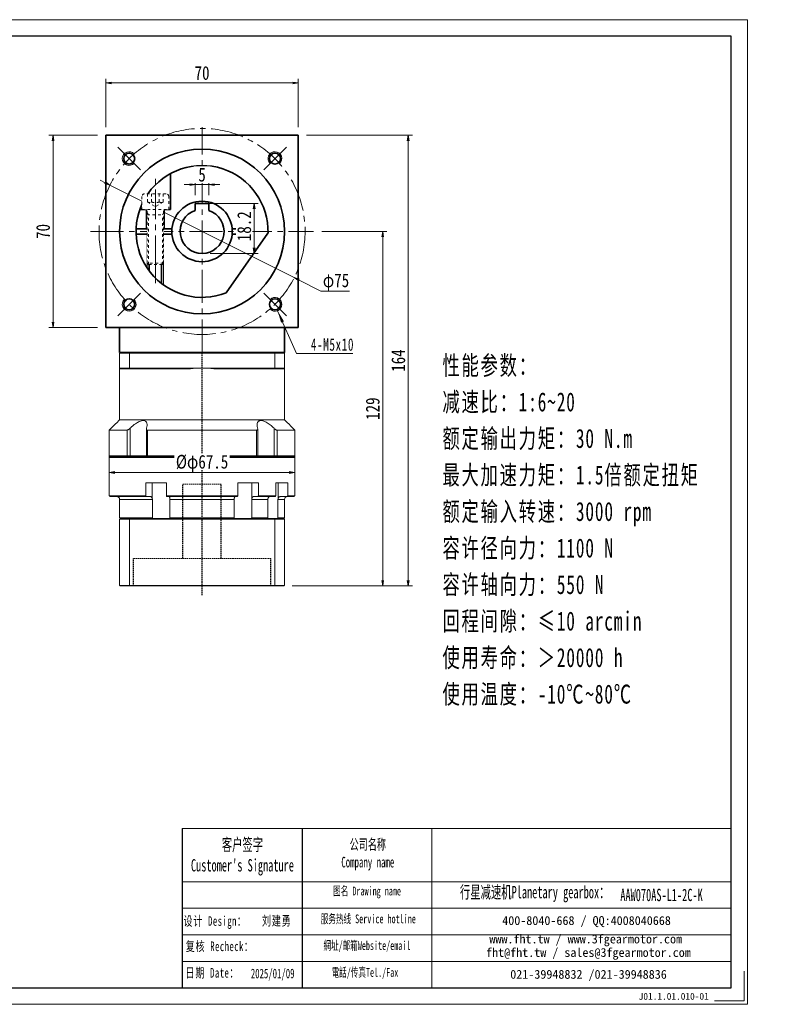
# Model space of a CAD drawing. Header units: millimetres. Extents: x -2 to 522, y 0 to 358.
# Tile 5 of 5: x 242 to 522, y 0 to 358. Entities that reach past the tile are written whole.
import ezdxf

# ---------------------------------------------------------------- set-up
doc = ezdxf.new("R2010")
doc.units = ezdxf.units.MM
doc.set_wipeout_variables(frame=1)
for name, pattern in [('DASHED', [0.75, 0.5, -0.25]), ('点画线', [18, 12, -2, 2, -2]), ('虚线', [2, 1, -1])]:
    doc.linetypes.add(name, pattern=pattern)
doc.layers.add('6文字层', color=3, linetype='Continuous')
doc.layers.add('7标注层', color=4, linetype='Continuous')
for name, color, linetype, lineweight in [('EB0_1', 7, 'Continuous', 35), ('SLD-0', 7, 'Continuous', 18), ('中心线层', 1, '点画线', 18), ('图框_外框线', 7, 'Continuous', 18), ('尺寸线层', 3, 'Continuous', 18), ('粗实线层', 7, 'Continuous', 35), ('细实线层', 7, 'Continuous', 18), ('虚线层', 6, '虚线', 18)]:
    doc.layers.add(name, color=color, linetype=linetype, lineweight=lineweight)
doc.styles.add('SLDTEXTSTYLE4', font='SimSun.ttf', dxfattribs={"width": 0.611111})
doc.styles.get("Standard").update_dxf_attribs({"font": 'SimSun.ttf'})
doc.styles.add('宋体', font='SimSun.ttf', dxfattribs={"width": 0.8})
doc.styles.add('标准', font='txt', dxfattribs={"width": 0.667})
doc.styles.add('样式 1', font='SimSun.ttf')
doc.dimstyles.new('A水平标注$0', dxfattribs={"dimtxt": 3.5, "dimasz": 2, "dimexe": 1.5, "dimexo": 3, "dimgap": 1.1, "dimtad": 1, "dimtoh": 1, "dimdec": 4, "dimdsep": 46, "dimtxsty": '宋体', "dimblk": 'OPEN', "dimcen": 3, "dimclrd": 3, "dimclre": 3, "dimclrt": 6, "dimadec": 0, "dimazin": 0, "dimtm": 1e-09, "dimtfac": 1, "dimtdec": 4, "dimtix": 1, "dimtmove": 0, "dimatfit": 3, "dimldrblk": 'OPEN', "dimfxl": 0, "dimlwd": 13, "dimlwe": 13, "dimarcsym": 0})
doc.dimstyles.new('D直径标注φ25', dxfattribs={"dimtxt": 3.5, "dimasz": 2, "dimexe": 1, "dimexo": 3, "dimtad": 1, "dimtoh": 1, "dimdec": 1, "dimdsep": 46, "dimtxsty": '宋体', "dimblk": 'OPEN', "dimcen": 3, "dimclrd": 3, "dimclre": 3, "dimclrt": 130, "dimadec": 0, "dimazin": 0, "dimtm": 1e-09, "dimtfac": 1, "dimtdec": 1, "dimtmove": 0, "dimatfit": 0, "dimldrblk": 'OPEN', "dimfxl": 0, "dimlwd": 13, "dimlwe": 13, "dimarcsym": 0})

# ---------------------------------------------------------------- blocks, each defined once
blk = doc.blocks.new('_Open')
at = {"color": 0, "linetype": 'ByBlock', "lineweight": -2}
for p, q in [((-1, 0.17), (0, 0)), ((-1, -0.17), (0, 0)), ((0, 0), (-1, 0))]:
    blk.add_line(p, q, dxfattribs=at)
blk = doc.blocks.new('*D31')
at = {"layer": 'Defpoints', "color": 0, "transparency": 16777216}
for p in [(343.24, 335.31), (273.24, 316.28), (343.24, 316.28)]:
    blk.add_point(p, dxfattribs=at)
at = {"layer": '尺寸线层', "color": 3, "lineweight": 13, "transparency": 16777216}
for p, q in [((273.24, 319.28), (273.24, 336.81)), ((275.24, 335.31), (341.24, 335.31)), ((343.24, 319.28), (343.24, 336.81))]:
    blk.add_line(p, q, dxfattribs=at)
at = {"layer": '尺寸线层', "color": 3, "lineweight": 13, "transparency": 16777216, "xscale": 2, "yscale": 2, "zscale": 2, "rotation": 180}
blk.add_blockref('_Open', (273.24, 335.31), dxfattribs=at)
at = {"layer": '尺寸线层', "color": 3, "lineweight": 13, "transparency": 16777216, "xscale": 2, "yscale": 2, "zscale": 2}
blk.add_blockref('_Open', (343.24, 335.31), dxfattribs=at)
at = {"layer": '尺寸线层', "color": 6, "transparency": 16777216, "insert": (308.24, 338.91), "char_height": 5, "attachment_point": 5, "style": '宋体', "bg_fill": 3, "box_fill_scale": 1.1, "bg_fill_color": 256, "bg_fill_true_color": 13158600, "bg_fill_transparency": 0}
blk.add_mtext('70', dxfattribs=at)
blk = doc.blocks.new('*D32')
at = {"layer": 'Defpoints', "color": 0, "transparency": 16777216}
for p in [(254.01, 316.28), (273.24, 316.28), (273.24, 246.28)]:
    blk.add_point(p, dxfattribs=at)
at = {"layer": '尺寸线层', "color": 3, "lineweight": 13, "transparency": 16777216}
for p, q in [((270.24, 316.28), (252.51, 316.28)), ((254.01, 248.28), (254.01, 314.28)), ((270.24, 246.28), (252.51, 246.28))]:
    blk.add_line(p, q, dxfattribs=at)
at = {"layer": '尺寸线层', "color": 3, "lineweight": 13, "transparency": 16777216, "xscale": 2, "yscale": 2, "zscale": 2}
for p, rotation in [((254.01, 316.28), 90), ((254.01, 246.28), 270)]:
    blk.add_blockref('_Open', p, dxfattribs=dict(at, rotation=rotation))
at = {"layer": '尺寸线层', "color": 6, "transparency": 16777216, "insert": (250.41, 281.28), "char_height": 5, "attachment_point": 5, "rotation": 90, "style": '宋体', "bg_fill": 3, "box_fill_scale": 1.1, "bg_fill_color": 256, "bg_fill_true_color": 13158600, "bg_fill_transparency": 0}
blk.add_mtext('70', dxfattribs=at)
blk = doc.blocks.new('*D33')
at = {"layer": 'Defpoints', "color": 0, "transparency": 16777216}
for p in [(274.72, 298.09), (341.76, 264.46)]:
    blk.add_point(p, dxfattribs=at)
at = {"layer": '尺寸线层', "color": 3, "lineweight": 13, "transparency": 16777216}
for p, q in [((272.94, 298.99), (271.15, 299.88)), ((274.72, 298.09), (341.76, 264.46)), ((343.55, 263.56), (351.5, 259.57)), ((351.5, 259.57), (361.83, 259.57))]:
    blk.add_line(p, q, dxfattribs=at)
at = {"layer": '尺寸线层', "color": 3, "lineweight": 13, "transparency": 16777216, "xscale": 2, "yscale": 2, "zscale": 2}
for p, rotation in [((274.72, 298.09), 333.3588511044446), ((341.76, 264.46), 153.3588511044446)]:
    blk.add_blockref('_Open', p, dxfattribs=dict(at, rotation=rotation))
at = {"layer": '尺寸线层', "color": 130, "transparency": 16777216, "insert": (356.98, 262.81), "char_height": 5, "attachment_point": 5, "style": '宋体'}
blk.add_mtext('φ75', dxfattribs=at)
blk = doc.blocks.new('*X7')
at = {"layer": '尺寸线层', "linetype": 'Continuous'}
blk.add_hatch(color=0, dxfattribs=at).paths.add_polyline_path([(-9.87, 15.54), (-7.54, 11.66), (-8.57, 11.2)], flags=0)
at = {"layer": '尺寸线层', "color": 0, "linetype": 'Continuous'}
blk.add_line((-9.87, 15.54), (-3, 0), dxfattribs=at)
at = {"layer": '尺寸线层', "color": 0}
for p, q in [((-3, 0), (0, 0)), ((0, 0), (17.48, 0)), ((0, 0), (0, 0))]:
    blk.add_line(p, q, dxfattribs=at)
at = {"layer": '尺寸线层', "color": 0, "insert": (2.25, 0.9), "char_height": 4.5, "width": 30.4628, "attachment_point": 7, "line_spacing_factor": 1.15057, "style": '标准'}
blk.add_mtext('\\T1.1;4-M5x10', dxfattribs=at)
blk = doc.blocks.new('*X11')
at = {"layer": '中心线层'}
blk.add_line((21.5, 0), (-7.2, 0), dxfattribs=at)
at = {"layer": '虚线层'}
for p, q in [((-5.7, 3.91), (-5.7, -3.91)), ((0, 4.89), (-4.72, 4.89)), ((0, -4.89), (0, 4.89)), ((-2.7, 2.89), (-5.7, 2.89)), ((-2.7, 1.44), (-5.7, 1.44)), ((-2.7, 2.89), (-1.03, 0)), ((-2.7, -2.89), (-1.03, 0)), ((19.55, 3), (0, 3)), ((2, 2.55), (1.22, 3)), ((2, -3), (2, 3)), ((20, 2.55), (2, 2.55)), ((19.55, 3), (19.55, -3)), ((20, 2.55), (19.55, 3)), ((20, 2.55), (20, -2.55)), ((-2.7, -1.44), (-5.7, -1.44)), ((-2.7, -2.89), (-5.7, -2.89)), ((19.55, -3), (0, -3)), ((2, -2.55), (1.22, -3)), ((20, -2.55), (2, -2.55)), ((20, -2.55), (19.55, -3)), ((-4.72, -4.89), (0, -4.89))]:
    blk.add_line(p, q, dxfattribs=at)
for centre, radius, start, end in [((-4.72, 3.91), 0.978, 90, 180), ((-4.14, 2.17), 1.61, 333.4349, 26.5651), ((-8.18, 0), 5.67, 345.2529, 14.7471), ((-4.14, -2.17), 1.61, 333.4349, 26.5651), ((-4.72, -3.91), 0.978, 180, 270)]:
    blk.add_arc(centre, radius, start, end, dxfattribs=at)
blk = doc.blocks.new('234rghhf')
for p, q in [((-11.5, 8), (-11.5, 21.07)), ((-22.63, 8), (-11.5, 8)), ((-20.25, 1), (-20.25, 8)), ((-13.75, 1), (-13.75, 8)), ((-23.98, 1), (-10.95, 1)), ((10.95, 1), (17, 1)), ((17, -1), (17, 1)), ((-23.98, -1), (-10.95, -1)), ((-19.2, -14.4), (-19.2, -1)), ((-14.8, -18.89), (-14.8, -1)), ((8.77, -22.34), (23.99, -0.6)), ((10.95, -1), (17, -1))]:
    blk.add_line(p, q)
blk.add_circle((0, 0), 11)
blk.add_arc((0, 0), 24, 358.5573, 291.4427)
at = {"layer": '中心线层'}
blk.add_line((-17, -18.79), (-17, 19.14), dxfattribs=at)
at = {"layer": '细实线层'}
for p, q in [((-20, -13.27), (-20, -1)), ((-14, -19.49), (-14, -1))]:
    blk.add_line(p, q, dxfattribs=at)
blk.add_wipeout([(-17, -12), (-16.26, -12), (-14.45, -12), (-14, -11.55), (-14, 6), (-14, 6.78), (-14, 8), (-14, 8), (-12.11, 8), (-12.11, 12.72), (-12.11, 12.72), (-12.14, 12.98), (-12.24, 13.21), (-12.4, 13.41), (-12.6, 13.57), (-12.83, 13.67), (-13.09, 13.7), (-13.09, 13.7), (-14.11, 13.7), (-15.56, 13.7), (-16.26, 13.7), (-17, 13.7), (-18.44, 13.7), (-19.89, 13.7), (-20.91, 13.7), (-20.91, 13.7), (-21.17, 13.67), (-21.4, 13.57), (-21.6, 13.41), (-21.76, 13.21), (-21.86, 12.98), (-21.89, 12.72), (-21.89, 8), (-20, 8), (-20, 6.78), (-20, 6), (-20, -11.55), (-19.55, -12)]).dxf.layer = '粗实线层'
at = {"layer": '粗实线层', "rotation": 270}
blk.add_blockref('*X11', (-17, 8), dxfattribs=at)
blk = doc.blocks.new('*D12')
at = {"layer": 'Defpoints', "color": 0, "transparency": 16777216}
for p in [(305.74, 291.48), (310.74, 291.48)]:
    blk.add_point(p, dxfattribs=at)
at = {"layer": '尺寸线层', "color": 3, "lineweight": 13, "transparency": 16777216}
for p, q in [((303.74, 298.32), (301.74, 298.32)), ((305.74, 294.48), (305.74, 299.82)), ((310.74, 298.32), (305.74, 298.32)), ((310.74, 294.48), (310.74, 299.82)), ((312.74, 298.32), (314.74, 298.32))]:
    blk.add_line(p, q, dxfattribs=at)
at = {"layer": '尺寸线层', "color": 3, "lineweight": 13, "transparency": 16777216, "xscale": 2, "yscale": 2, "zscale": 2}
blk.add_blockref('_Open', (305.74, 298.32), dxfattribs=at)
at = {"layer": '尺寸线层', "color": 3, "lineweight": 13, "transparency": 16777216, "xscale": 2, "yscale": 2, "zscale": 2, "rotation": 180}
blk.add_blockref('_Open', (310.74, 298.32), dxfattribs=at)
at = {"layer": '尺寸线层', "color": 6, "transparency": 16777216, "insert": (308.24, 301.92), "char_height": 5, "attachment_point": 5, "style": '宋体', "bg_fill": 3, "box_fill_scale": 1.1, "bg_fill_color": 256, "bg_fill_true_color": 13158600, "bg_fill_transparency": 0}
blk.add_mtext('5', dxfattribs=at)
at = {"layer": 'Defpoints', "color": 0, "transparency": 16777216}
blk.add_point((305.74, 298.32), dxfattribs=at)
blk = doc.blocks.new('*D13')
at = {"layer": 'Defpoints', "color": 0, "transparency": 16777216}
for p in [(305.74, 291.48), (308.24, 273.28), (327.19, 273.28)]:
    blk.add_point(p, dxfattribs=at)
at = {"layer": '尺寸线层', "color": 3, "lineweight": 13, "transparency": 16777216}
for p, q in [((308.74, 291.48), (328.69, 291.48)), ((327.19, 289.48), (327.19, 275.28)), ((311.24, 273.28), (328.69, 273.28))]:
    blk.add_line(p, q, dxfattribs=at)
at = {"layer": '尺寸线层', "color": 3, "lineweight": 13, "transparency": 16777216, "xscale": 2, "yscale": 2, "zscale": 2}
for p, rotation in [((327.19, 291.48), 90), ((327.19, 273.28), 270)]:
    blk.add_blockref('_Open', p, dxfattribs=dict(at, rotation=rotation))
at = {"layer": '尺寸线层', "color": 6, "transparency": 16777216, "insert": (323.59, 283.17), "char_height": 5, "attachment_point": 5, "rotation": 90, "style": '宋体', "bg_fill": 3, "box_fill_scale": 1.1, "bg_fill_color": 256, "bg_fill_true_color": 13158600, "bg_fill_transparency": 0}
blk.add_mtext('18.2', dxfattribs=at)
blk = doc.blocks.new('*D14')
at = {"layer": 'Defpoints', "color": 0, "transparency": 16777216}
for p in [(348.8, 281.28), (338.04, 152.28), (373.96, 152.28)]:
    blk.add_point(p, dxfattribs=at)
at = {"layer": '尺寸线层', "color": 3, "lineweight": 13, "transparency": 16777216}
for p, q in [((351.8, 281.28), (375.46, 281.28)), ((373.96, 279.28), (373.96, 154.28)), ((341.04, 152.28), (375.46, 152.28))]:
    blk.add_line(p, q, dxfattribs=at)
at = {"layer": '尺寸线层', "color": 3, "lineweight": 13, "transparency": 16777216, "xscale": 2, "yscale": 2, "zscale": 2}
for p, rotation in [((373.96, 281.28), 90), ((373.96, 152.28), 270)]:
    blk.add_blockref('_Open', p, dxfattribs=dict(at, rotation=rotation))
at = {"layer": '尺寸线层', "color": 6, "transparency": 16777216, "insert": (370.36, 216.78), "char_height": 5, "attachment_point": 5, "rotation": 90, "style": '宋体', "bg_fill": 3, "box_fill_scale": 1.1, "bg_fill_color": 256, "bg_fill_true_color": 13158600, "bg_fill_transparency": 0}
blk.add_mtext('129', dxfattribs=at)
blk = doc.blocks.new('*D15')
at = {"layer": 'Defpoints', "color": 0, "transparency": 16777216}
for p in [(343.24, 316.28), (338.04, 152.28), (383.27, 152.28)]:
    blk.add_point(p, dxfattribs=at)
at = {"layer": '尺寸线层', "color": 3, "lineweight": 13, "transparency": 16777216}
for p, q in [((346.24, 316.28), (384.77, 316.28)), ((383.27, 314.28), (383.27, 154.28)), ((341.04, 152.28), (384.77, 152.28))]:
    blk.add_line(p, q, dxfattribs=at)
at = {"layer": '尺寸线层', "color": 3, "lineweight": 13, "transparency": 16777216, "xscale": 2, "yscale": 2, "zscale": 2}
for p, rotation in [((383.27, 316.28), 90), ((383.27, 152.28), 270)]:
    blk.add_blockref('_Open', p, dxfattribs=dict(at, rotation=rotation))
at = {"layer": '尺寸线层', "color": 6, "transparency": 16777216, "insert": (379.67, 234.28), "char_height": 5, "attachment_point": 5, "rotation": 90, "style": '宋体', "bg_fill": 3, "box_fill_scale": 1.1, "bg_fill_color": 256, "bg_fill_true_color": 13158600, "bg_fill_transparency": 0}
blk.add_mtext('164', dxfattribs=at)
blk = doc.blocks.new('*D43')
at = {"layer": 'Defpoints', "color": 0, "transparency": 16777216}
for p in [(274.49, 204.28), (341.99, 204.28), (274.49, 193.54)]:
    blk.add_point(p, dxfattribs=at)
at = {"layer": '尺寸线层', "color": 3, "lineweight": 13, "transparency": 16777216}
for p, q in [((274.49, 201.28), (274.49, 192.54)), ((341.99, 201.28), (341.99, 192.54)), ((339.99, 193.54), (276.49, 193.54))]:
    blk.add_line(p, q, dxfattribs=at)
at = {"layer": '尺寸线层', "color": 3, "lineweight": 13, "transparency": 16777216, "xscale": 2, "yscale": 2, "zscale": 2, "rotation": 180}
blk.add_blockref('_Open', (274.49, 193.54), dxfattribs=at)
at = {"layer": '尺寸线层', "color": 3, "lineweight": 13, "transparency": 16777216, "xscale": 2, "yscale": 2, "zscale": 2}
blk.add_blockref('_Open', (341.99, 193.54), dxfattribs=at)
at = {"layer": '尺寸线层', "color": 130, "transparency": 16777216, "insert": (308.24, 196.78), "char_height": 5, "attachment_point": 5, "style": '宋体', "bg_fill": 3, "box_fill_scale": 1.1, "bg_fill_color": 256, "bg_fill_true_color": 13158600, "bg_fill_transparency": 0}
blk.add_mtext('%%cφ67.5', dxfattribs=at)

msp = doc.modelspace()

# ---------------------------------------------------------------- linework, layer by layer
at = {"color": 7, "linetype": 'Continuous', "lineweight": 15}
for p, q in [((278.24325, 236.97535), (281.78574, 236.97535)), ((278.24325, 236.97535), (278.24325, 231.57535)), ((281.89937, 237.27535), (278.54325, 237.27535)), ((281.78574, 231.57535), (281.78574, 236.97535)), ((281.78574, 236.97535), (334.70076, 236.97535)), ((334.58713, 237.27535), (281.89937, 237.27535)), ((334.70076, 236.97535), (334.70076, 231.57535)), ((281.78574, 231.57535), (278.24325, 231.57535)), ((278.54325, 231.27535), (281.89937, 231.27535)), ((308.24325, 231.57535), (281.78574, 231.57535)), ((281.89937, 231.27535), (304.01123, 231.27535)), ((334.70076, 231.57535), (308.24325, 231.57535)), ((312.47527, 231.27535), (334.58713, 231.27535)), ((280.95137, 208.97535), (274.49325, 208.97535)), ((280.95137, 208.97535), (280.95137, 199.57535)), ((282.06167, 199.57535), (282.06167, 209.64479)), ((328.09812, 208.97535), (288.38838, 208.97535)), ((288.38838, 199.57535), (288.38838, 208.97535)), ((328.09812, 208.97535), (328.09812, 199.57535)), ((334.42483, 209.64479), (334.42483, 199.57535)), ((335.53513, 199.57535), (335.53513, 208.97535)), ((280.95137, 199.57535), (274.49325, 199.57535)), ((274.49325, 198.97535), (308.24325, 198.97535)), ((274.79325, 199.27535), (281.19397, 199.27535)), ((308.24325, 199.27535), (274.79325, 199.27535)), ((282.06167, 199.57535), (280.95137, 199.57535)), ((281.19397, 199.27535), (280.95137, 199.57535)), ((281.97118, 199.27535), (282.06167, 199.57535)), ((287.97667, 199.57535), (282.06167, 199.57535)), ((288.38838, 199.57535), (287.97667, 199.57535)), ((328.09812, 199.57535), (288.38838, 199.57535)), ((288.56487, 199.27535), (288.38838, 199.57535)), ((288.56487, 199.27535), (327.92164, 199.27535)), ((328.09812, 199.57535), (327.92164, 199.27535)), ((328.50983, 199.57535), (328.09812, 199.57535)), ((334.42483, 199.57535), (328.50983, 199.57535)), ((334.42483, 199.57535), (334.51532, 199.27535)), ((335.53513, 199.57535), (334.42483, 199.57535)), ((335.53513, 199.57535), (335.29253, 199.27535)), ((287.75646, 189.77535), (287.75646, 185.07535)), ((287.75646, 189.77535), (295.25917, 189.77535)), ((290.12058, 189.77535), (290.12058, 184.15873)), ((295.25917, 185.07535), (295.25917, 189.77535)), ((321.22733, 189.77535), (321.22733, 185.07535)), ((321.22733, 189.77535), (328.73004, 189.77535)), ((326.36592, 189.77535), (326.36592, 184.15873)), ((328.73004, 185.07535), (328.73004, 189.77535)), ((335.06403, 189.77535), (335.06403, 185.07535)), ((335.9396, 189.77535), (335.9396, 184.15873)), ((287.75646, 185.07535), (274.49325, 185.07535)), ((274.79325, 184.77535), (287.9495, 184.77535)), ((278.24325, 183.77535), (290.17039, 183.77535)), ((287.9495, 184.77535), (289.52615, 184.77535)), ((290.17039, 183.77535), (290.17039, 177.07535)), ((321.22733, 185.07535), (295.25917, 185.07535)), ((295.36189, 184.77535), (321.12461, 184.77535)), ((296.54255, 183.77535), (319.94396, 183.77535)), ((296.54255, 177.07535), (296.54255, 183.77535)), ((319.94396, 183.77535), (319.94396, 177.07535)), ((326.31611, 177.07535), (326.31611, 183.77535)), ((326.31611, 183.77535), (332.18843, 183.77535)), ((326.96035, 184.77535), (328.537, 184.77535)), ((328.537, 184.77535), (334.83397, 184.77535)), ((335.06403, 185.07535), (328.73004, 185.07535)), ((332.18843, 183.77535), (332.18843, 177.07535)), ((335.8674, 177.07535), (335.8674, 183.77535)), ((290.17039, 177.07535), (278.24325, 177.07535)), ((278.24325, 176.57535), (281.78574, 176.57535)), ((278.24325, 176.57535), (278.24325, 152.47535)), ((281.86144, 176.77535), (278.44325, 176.77535)), ((281.78574, 176.57535), (334.70076, 176.57535)), ((281.78574, 176.57535), (281.78574, 152.47535)), ((334.62506, 176.77535), (281.86144, 176.77535)), ((319.94396, 177.07535), (296.54255, 177.07535)), ((332.18843, 177.07535), (326.31611, 177.07535)), ((334.70076, 176.57535), (334.70076, 152.47535)), ((281.78574, 152.47535), (278.24325, 152.47535)), ((278.44325, 152.27535), (281.86144, 152.27535)), ((334.70076, 152.47535), (281.78574, 152.47535)), ((281.86144, 152.27535), (334.62506, 152.27535))]:
    msp.add_line(p, q, dxfattribs=at)
at = {"color": 1, "linetype": 'DASHED'}
msp.add_line((308.24325, 148.95042), (308.24325, 237.27535), dxfattribs=at)
at = {"color": 6, "linetype": 'DASHED', "lineweight": 15}
for p, q in [((301.24325, 189.27535), (315.24325, 189.27535)), ((283.24325, 162.27535), (333.24325, 162.27535))]:
    msp.add_line(p, q, dxfattribs=at)
at = {"color": 6, "linetype": 'DASHED'}
for p, q in [((301.24325, 162.27535), (301.24325, 189.27535)), ((315.24325, 162.27535), (315.24325, 189.27535)), ((283.24325, 152.27535), (283.24325, 162.27535)), ((333.24325, 152.27535), (333.24325, 162.27535))]:
    msp.add_line(p, q, dxfattribs=at)
msp.add_line((344.7102, 63.94656), (344.7102, 6.02277))
at = {"color": 7, "linetype": 'Continuous', "lineweight": 15}
for centre, radius, start, end in [((308.24325, 201.57535), 30, 90, 98.1096145), ((308.24325, 201.57535), 30, 81.8903855, 90), ((277.24325, 183.77535), 1, 0, 90)]:
    msp.add_arc(centre, radius, start, end, dxfattribs=at)
for points in [[(278.24325, 236.97535), (278.54325, 237.27535)], [(281.78574, 236.97535), (281.89937, 237.27535)], [(334.70076, 236.97535), (334.58713, 237.27535)], [(278.24325, 212.72535), (278.24325, 231.57535)], [(278.24325, 231.57535), (278.54325, 231.27535)], [(281.78574, 231.57535), (281.89937, 231.27535)], [(334.58713, 231.27535), (334.70076, 231.57535)], [(274.49325, 208.97535), (278.24325, 212.72535)], [(274.49325, 199.57535), (274.49325, 208.97535)], [(287.97667, 199.57535), (287.97667, 209.38555)], [(328.50983, 209.38343), (328.50983, 199.57535)], [(274.79325, 199.27535), (274.49325, 199.57535)], [(274.49325, 198.97535), (274.79325, 199.27535)], [(274.49325, 185.07535), (274.49325, 198.97535)], [(288.27667, 199.27535), (287.97667, 199.57535)], [(328.50983, 199.57535), (328.20983, 199.27535)], [(274.79325, 184.77535), (274.49325, 185.07535)], [(278.24325, 177.07535), (278.24325, 183.77535)], [(287.9495, 184.77535), (287.75646, 185.07535)], [(290.12058, 184.15873), (290.17039, 183.77535)], [(295.25917, 185.07535), (295.36189, 184.77535)], [(296.54255, 183.77535), (296.5171, 184.15873)], [(319.9694, 184.15873), (319.94396, 183.77535)], [(321.12461, 184.77535), (321.22733, 185.07535)], [(326.31611, 183.77535), (326.36592, 184.15873)], [(328.73004, 185.07535), (328.537, 184.77535)], [(332.24657, 184.15873), (332.18843, 183.77535)], [(334.83397, 184.77535), (335.06403, 185.07535)], [(335.8674, 183.77535), (335.9396, 184.15873)], [(278.54325, 176.77535), (278.24325, 177.07535)], [(278.24325, 176.57535), (278.44325, 176.77535)], [(281.78574, 176.57535), (281.86144, 176.77535)], [(290.37813, 176.77535), (290.17039, 177.07535)], [(296.54255, 177.07535), (296.62841, 176.77535)], [(319.85809, 176.77535), (319.94396, 177.07535)], [(326.31611, 177.07535), (326.10837, 176.77535)], [(331.96934, 176.77535), (332.18843, 177.07535)], [(334.70076, 176.57535), (334.62506, 176.77535)], [(335.8674, 177.07535), (335.57795, 176.77535)], [(278.44325, 152.27535), (278.24325, 152.47535)], [(281.86144, 152.27535), (281.78574, 152.47535)], [(334.62506, 152.27535), (334.70076, 152.47535)]]:
    msp.add_open_spline(points, degree=1, dxfattribs=at)
for points, knots in [([(288.02325, 209.64479), (288.10957, 209.96948), (288.25043, 210.4993), (288.25064, 211.16906), (288.15112, 211.63438), (287.95804, 211.99464), (287.64548, 212.30823), (287.10115, 212.51494), (286.2727, 212.44557), (285.43907, 212.13994), (284.6936, 211.74257), (283.93871, 211.25362), (283.12155, 210.62438), (282.47613, 210.04864), (282.13519, 209.71642), (282.06167, 209.64479)], [0, 0, 0, 0, 1.111823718, 1.814206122, 2.515660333, 3.044836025, 3.573294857, 4.429537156, 5.288250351, 6.104434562, 6.713373, 7.323286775, 8.207714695, 9.093503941, 9.336985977, 9.336985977, 9.336985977, 9.336985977]), ([(334.42483, 209.64479), (334.25605, 209.80737), (333.91716, 210.13381), (333.33064, 210.64332), (332.66362, 211.16732), (331.97706, 211.63105), (331.33241, 211.99361), (330.7897, 212.23659), (330.29194, 212.39619), (329.85705, 212.47573), (329.45638, 212.48073), (329.11598, 212.4113), (328.83533, 212.27666), (328.58237, 212.06274), (328.37951, 211.74443), (328.24086, 211.25839), (328.2297, 210.62742), (328.33795, 210.05201), (328.44121, 209.71642), (328.46325, 209.64479)], [0, 0, 0, 0, 0.553902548, 1.112192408, 1.806376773, 2.51506714, 3.037171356, 3.572009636, 3.995519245, 4.430649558, 4.854541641, 5.292182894, 5.696545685, 6.110001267, 6.710526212, 7.328053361, 8.20046253, 9.097057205, 9.340373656, 9.340373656, 9.340373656, 9.340373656]), ([(282.06167, 209.64479), (281.93776, 209.53082), (281.72462, 209.33478), (281.40169, 209.12399), (281.14066, 208.99923), (281.01403, 208.98325), (280.95137, 208.97535)], [0, 0, 0, 0, 0.461690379, 0.794104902, 1.059065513, 1.318521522, 1.318521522, 1.318521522, 1.318521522]), ([(288.38838, 208.97535), (288.31991, 208.98236), (288.18328, 208.99633), (288.03922, 209.11019), (287.9507, 209.31908), (287.99631, 209.52386), (288.02325, 209.64479)], [0, 0, 0, 0, 0.1713953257, 0.3420313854, 0.5797240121, 0.9225193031, 0.9225193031, 0.9225193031, 0.9225193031]), ([(328.46325, 209.64479), (328.48923, 209.53082), (328.53393, 209.33478), (328.45715, 209.12399), (328.31644, 208.99923), (328.17039, 208.98325), (328.09812, 208.97535)], [0, 0, 0, 0, 0.3230947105, 0.5557211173, 0.741142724, 0.9227121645, 0.9227121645, 0.9227121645, 0.9227121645]), ([(335.53513, 208.97535), (335.47638, 208.98236), (335.35916, 208.99633), (335.10951, 209.11019), (334.78026, 209.31908), (334.55679, 209.52386), (334.42483, 209.64479)], [0, 0, 0, 0, 0.244975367, 0.488865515, 0.828599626, 1.318556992, 1.318556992, 1.318556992, 1.318556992]), ([(289.52615, 184.77535), (289.55078, 184.774), (289.64753, 184.76869), (289.8132, 184.69118), (289.99201, 184.49266), (290.08352, 184.29157), (290.11639, 184.17376), (290.12058, 184.15873)], [0, 0, 0, 0, 0.0898846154, 0.3530449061, 0.6161572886, 0.8790264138, 0.9174460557, 0.9174460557, 0.9174460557, 0.9174460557]), ([(296.5171, 184.15873), (296.49887, 184.25826), (296.46239, 184.45747), (296.36874, 184.66665), (296.27709, 184.76425), (296.21977, 184.77259), (296.20081, 184.77535)], [0, 0, 0, 0, 0.2094481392, 0.4192300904, 0.6292069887, 0.7329719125, 0.7329719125, 0.7329719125, 0.7329719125]), ([(320.2857, 184.77535), (320.27259, 184.774), (320.22111, 184.76869), (320.13296, 184.69118), (320.03782, 184.49266), (319.98913, 184.29157), (319.97163, 184.17376), (319.9694, 184.15873)], [0, 0, 0, 0, 0.0718302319, 0.2821316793, 0.4923948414, 0.7024636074, 0.7331662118, 0.7331662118, 0.7331662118, 0.7331662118]), ([(326.36592, 184.15873), (326.38115, 184.2088), (326.41205, 184.31037), (326.47808, 184.44422), (326.55724, 184.56107), (326.64745, 184.65472), (326.74732, 184.72369), (326.85234, 184.76727), (326.92469, 184.77268), (326.96035, 184.77535)], [0, 0, 0, 0, 0.129312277, 0.2623626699, 0.3919270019, 0.5252420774, 0.6549272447, 0.7883655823, 0.9180312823, 0.9180312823, 0.9180312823, 0.9180312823]), ([(332.95499, 184.77535), (332.92562, 184.77405), (332.85373, 184.77085), (332.73982, 184.73988), (332.61903, 184.6797), (332.50673, 184.59264), (332.40812, 184.48337), (332.32443, 184.35278), (332.27395, 184.24113), (332.25157, 184.17376), (332.24657, 184.15873)], [0, 0, 0, 0, 0.098079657, 0.240108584, 0.386257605, 0.528258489, 0.674384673, 0.816253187, 0.962246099, 1.004168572, 1.004168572, 1.004168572, 1.004168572])]:
    msp.add_open_spline(points, degree=3, knots=knots, dxfattribs=at)
at = {"layer": '7标注层', "color": 0}
msp.add_line((301.01575, 63.94656), (301.01575, 6.03267), dxfattribs=at)
at = {"layer": 'EB0_1'}
msp.add_line((338.24325, 237.27535), (278.24325, 237.27535), dxfattribs=at)
at = {"layer": '中心线层'}
for p, q in [((308.24325, 237.27535), (308.24325, 319.27535)), ((285.79719, 303.72141), (277.55772, 311.96088)), ((330.68931, 303.72141), (338.92878, 311.96088)), ((308.24325, 300.27535), (308.24325, 291.44723)), ((267.68839, 281.27535), (348.79811, 281.27535)), ((285.79719, 258.82929), (277.55772, 250.58982)), ((330.68931, 258.82929), (338.92878, 250.58982))]:
    msp.add_line(p, q, dxfattribs=at)
msp.add_circle((308.24325, 281.27535), 37.5, dxfattribs=at)
at = {"layer": '图框_外框线'}
for p, q in [((301.01575, 63.94656), (344.7102, 63.94656)), ((344.7102, 63.94656), (344.7102, 6.03267)), ((344.7102, 63.94656), (500.71195, 63.94656)), ((391.78803, 63.94656), (391.78803, 6.03267)), ((301.01575, 44.62065), (344.7102, 44.62065)), ((344.7102, 44.62065), (500.71195, 44.62065)), ((301.01575, 34.9577), (500.71195, 34.9577)), ((301.01575, 25.29474), (500.71195, 25.29474)), ((301.01575, 15.63179), (500.71195, 15.63179))]:
    msp.add_line(p, q, dxfattribs=at)
at = {"layer": '图框_外框线', "color": 3}
msp.add_lwpolyline([(505.53809, 12.06535), (505.53809, 1.20653), (494.67927, 1.20653)], dxfattribs=at)
at = {"layer": '粗实线层'}
for p, q in [((273.24325, 246.27535), (273.24325, 316.27535)), ((273.24325, 316.27535), (343.24325, 316.27535)), ((343.24325, 316.27535), (343.24325, 315.37535)), ((343.24325, 246.27535), (343.24325, 315.27535)), ((273.24325, 246.27535), (273.24325, 247.17535)), ((273.24325, 246.27535), (343.24325, 246.27535)), ((278.24325, 237.27535), (278.24325, 246.27535)), ((338.24325, 237.27535), (338.24325, 246.27535))]:
    msp.add_line(p, q, dxfattribs=at)
for centre, radius in [((308.24325, 281.27535), 30), ((281.72675, 307.79186), 2), ((334.75976, 307.79186), 2), ((281.72675, 254.75885), 2), ((334.75976, 254.75885), 2)]:
    msp.add_circle(centre, radius, dxfattribs=at)
at = {"layer": '粗实线层', "lineweight": 18}
for centre, start, end in [((281.72675, 307.79186), 43.0897868, 315), ((334.75976, 307.79186), 313.0897868, 225), ((281.72675, 254.75885), 133.0897868, 45), ((334.75976, 254.75885), 223.0897868, 135)]:
    msp.add_arc(centre, 2.5, start, end, dxfattribs=at)

# ---------------------------------------------------------------- block references
at = {"layer": '尺寸线层'}
msp.add_blockref('*X7', (345.57572, 236.90003), dxfattribs=at)

# ---------------------------------------------------------------- texts
at = {"layer": '6文字层', "insert": (467.10592, 4.15109), "char_height": 2.5, "width": 43.304423, "attachment_point": 1, "style": '样式 1'}
msp.add_mtext('J01.1.01.010-01', dxfattribs=at)
at = {"layer": 'SLD-0', "color": 1, "attachment_point": 2}
for s, insert, char_height, width, style in [("{\\fSimSun|b1|i0|c134|p2;客户签字\\PCustomer's Signature}", (322.93829, 60.37119), 4.5093788, 56.0971367, 'SLDTEXTSTYLE4'), ('{\\fSimSun|b1|i0|c134|p2;公司名称\\PCompany name}', (368.5477, 60.13181), 3.8651818, 50.0420359, 'SLDTEXTSTYLE4'), ('{\\fSimSun|b1|i0|c134|p2;图名 Drawing name}', (368.2835, 42.83942), 3.2209848, 41.1921582, 'SLDTEXTSTYLE4'), ('{\\fSimSun|b1|i0|c134|p2;  \\H1.1667x;行星减速机Planetary gearbox\\fSimSun|b0|i0|c134|p2;：}', (427.66437, 43.08788), 3.8651818, 60.790188, 'SLDTEXTSTYLE4'), ('\\pt22.54689;AAW070AS-L1-2C-K', (475.41704, 42.06166), 4.5093788, 32.8169134, 'SLDTEXTSTYLE4'), ('{\\fNSimSun|b0|i0|c134|p49;\\T1.1;设计 \\fNSimSun|b0|i0|c0|p49;Design\\fNSimSun|b0|i0|c134|p49;：}', (312.98771, 32.07385), 3.5, 31.9717109, '标准'), ('{\\fSimSun|b0|i0|c134|p2;\\T1.1;刘建勇}', (335.42899, 32.16872), 3.5, 31.9717109, '标准'), ('{\\fSimSun|b1|i0|c134|p2;服务热线 Service hotline}', (368.74026, 32.7111), 3.2209848, 45.8920215, 'SLDTEXTSTYLE4'), ('{\\fNSimSun|b0|i0|c134|p49;\\T1.1;复核 \\fNSimSun|b0|i0|c0|p49;Recheck\\fNSimSun|b0|i0|c134|p49;：}', (314.66604, 22.86785), 3.5, 31.9717109, '标准'), ('{\\fSimSun|b1|i0|c134|p2;網址/邮箱Website/email}', (368.23872, 23.00678), 3.2209848, 47.7692748, 'SLDTEXTSTYLE4'), ('{\\fNSimSun|b0|i0|c134|p49;\\T1.1;日期 Date：}', (311.99049, 13.21712), 3.5, 31.9717109, '标准'), ('{\\fNSimSun|b0|i0|c134|p49;2025/01/09}', (333.93239, 12.96347), 3.5, 31.9717109, '标准'), ('{\\fSimSun|b1|i0|c134|p2;電話/传真Tel./Fax}', (367.51707, 13.22679), 3.2209848, 48.3437992, 'SLDTEXTSTYLE4')]:
    msp.add_mtext(s, dxfattribs=dict(at, insert=insert, char_height=char_height, width=width, style=style))
at = {"layer": 'SLD-0', "color": 1, "char_height": 3.2209848, "attachment_point": 2}
for s, insert, width in [('{\\fSimSun|b1|i0|c134|p2;400-8040-668 / QQ:4008040668}', (448.13875, 32.09565), 93.7802914), ('{\\fSimSun|b1|i0|c134|p2;www.fht.tw / www.3fgearmotor.com }', (447.84176, 25.38677), 93.885862), ('\\pt38.65182;{\\fSimSun|b1|i0|c134|p2;fht@fht.tw / sales@3fgearmotor.com }', (448.82339, 20.48206), 93.885862), ('{\\fSimSun|b1|i0|c134|p2;021-39948832 /021-39948836 }', (448.85707, 12.52255), 71.6889579)]:
    msp.add_mtext(s, dxfattribs=dict(at, insert=insert, width=width))
at = {"layer": '尺寸线层', "insert": (395.70607, 235.9996), "char_height": 4.0425, "width": 103.2334341, "attachment_point": 1, "line_spacing_factor": 1.15057, "style": '标准'}
msp.add_mtext('{\\fNSimSun|b0|i0|c134|p49;\\H1.71429x;\\T1.1;性能参数：\\P减速比：1:6~20\\P额定输出力矩：30 N.m\\P最大加速力矩：1.5倍额定扭矩\\P额定输入转速：3000 rpm\\P容许径向力：1100 N\\P容许轴向力：550 N\\P回程间隙：≤10 arcmin\\P使用寿命：＞20000 h\\P使用温度：-10℃~80℃}', dxfattribs=at)

# ---------------------------------------------------------------- next in the draw order: dimensions: what is measured, and where the dimension line sits
at = {"layer": '尺寸线层'}
dim = msp.add_linear_dim(base=(343.24325, 335.30659), p1=(273.24325, 316.27535), p2=(343.24325, 316.27535), angle=0, dimstyle='A水平标注$0', override={"dimtxt": 5, "dimblk": 'Open', "dimtfill": 1, "dimtfillclr": 256}, dxfattribs=at)
dim.commit()
dim.dimension.update_dxf_attribs({"geometry": '*D31', "text_midpoint": (308.24325, 335.30659), "dimtype": 160})

# ---------------------------------------------------------------- next in the draw order: dimensions: what is measured, and where the dimension line sits
dim = msp.add_linear_dim(base=(254.01184, 316.27535), p1=(273.24325, 246.27535), p2=(273.24325, 316.27535), angle=90, dimstyle='A水平标注$0', override={"dimtxt": 5, "dimblk": 'Open', "dimtfill": 1, "dimtfillclr": 256}, dxfattribs=at)
dim.commit()
dim.dimension.update_dxf_attribs({"geometry": '*D32', "text_midpoint": (254.01184, 281.27535), "dimtype": 160})

# ---------------------------------------------------------------- next in the draw order: dimensions: what is measured, and where the dimension line sits
dim = msp.add_diameter_dim_2p(p1=(274.72453, 298.09039), p2=(341.76197, 264.46031), dimstyle='D直径标注φ25', override={"dimtxt": 5, "dimpost": 'φ<>', "dimtfill": 0}, dxfattribs=at)
dim.commit()
dim.dimension.update_dxf_attribs({"geometry": '*D33', "text_midpoint": (356.97622, 259.57408), "dimtype": 163})

# ---------------------------------------------------------------- next in the draw order: block references
at = {"layer": '粗实线层'}
msp.add_blockref('234rghhf', (308.24325, 281.27535), dxfattribs=at)

# ---------------------------------------------------------------- next in the draw order: linework, layer by layer
for p, q in [((310.74325, 291.47535), (305.74325, 291.47535)), ((305.74325, 291.47535), (305.74325, 288.87469)), ((310.74325, 291.47535), (310.74325, 288.87469))]:
    msp.add_line(p, q, dxfattribs=at)
msp.add_arc((308.24325, 281.27535), 8, 108.2099569, 71.7900431, dxfattribs=at)

# ---------------------------------------------------------------- next in the draw order: dimensions: what is measured, and where the dimension line sits
at = {"layer": '尺寸线层'}
dim = msp.add_linear_dim(base=(305.74325, 298.32439), p1=(310.74325, 291.47535), p2=(305.74325, 291.47535), dimstyle='A水平标注$0', override={"dimtxt": 5, "dimblk": 'Open', "dimtfill": 1, "dimtfillclr": 256}, dxfattribs=at)
dim.commit()
dim.dimension.update_dxf_attribs({"geometry": '*D12', "text_midpoint": (308.24325, 298.32439), "dimtype": 160})

# ---------------------------------------------------------------- next in the draw order: dimensions: what is measured, and where the dimension line sits
dim = msp.add_linear_dim(base=(327.18917, 273.27535), p1=(305.74325, 291.47535), p2=(308.24325, 273.27535), angle=270, dimstyle='A水平标注$0', override={"dimtxt": 5, "dimblk": 'Open', "dimtfill": 1, "dimtfillclr": 256}, dxfattribs=at)
dim.commit()
dim.dimension.update_dxf_attribs({"geometry": '*D13', "text_midpoint": (327.18917, 283.17319), "dimtype": 160})

# ---------------------------------------------------------------- next in the draw order: linework, layer by layer
at = {"layer": '图框_外框线', "color": 3}
msp.add_lwpolyline([(0, 0), (506.74462, 0), (506.74462, 358.34084), (0, 358.34084)], close=True, dxfattribs=at)
at = {"layer": '图框_外框线', "color": 3, "lineweight": 25}
msp.add_lwpolyline([(30.16337, 6.03267), (500.71195, 6.03267), (500.71195, 352.30817), (30.16337, 352.30817)], close=True, dxfattribs=at)
at = {"layer": '粗实线层'}
msp.add_circle((308.24325, 281.27535), 11, dxfattribs=at)

# ---------------------------------------------------------------- next in the draw order: dimensions: what is measured, and where the dimension line sits
at = {"layer": '尺寸线层'}
dim = msp.add_linear_dim(base=(373.96391, 152.27535), p1=(348.79811, 281.27535), p2=(338.04325, 152.27535), angle=90, dimstyle='A水平标注$0', override={"dimtxt": 5}, dxfattribs=at)
dim.commit()
dim.dimension.update_dxf_attribs({"geometry": '*D14', "text_midpoint": (370.36391, 216.77535)})

# ---------------------------------------------------------------- next in the draw order: dimensions: what is measured, and where the dimension line sits
dim = msp.add_linear_dim(base=(383.27097, 152.27535), p1=(343.24325, 316.27535), p2=(338.04325, 152.27535), angle=90, dimstyle='A水平标注$0', override={"dimtxt": 5}, dxfattribs=at)
dim.commit()
dim.dimension.update_dxf_attribs({"geometry": '*D15', "text_midpoint": (379.67097, 234.27535)})

# ---------------------------------------------------------------- next in the draw order: linework, layer by layer
at = {"color": 7, "linetype": 'Continuous', "lineweight": 15}
for p, q in [((337.94325, 237.27535), (334.58713, 237.27535)), ((334.70076, 236.97535), (338.24325, 236.97535)), ((338.24325, 231.57535), (338.24325, 236.97535)), ((334.58713, 231.27535), (337.94325, 231.27535)), ((338.24325, 231.57535), (334.70076, 231.57535)), ((338.24325, 212.72535), (278.24325, 212.72535)), ((341.99325, 208.97535), (335.53513, 208.97535)), ((341.69325, 199.27535), (308.24325, 199.27535)), ((308.24325, 198.97535), (341.99325, 198.97535)), ((335.29253, 199.27535), (341.69325, 199.27535)), ((341.99325, 199.57535), (335.53513, 199.57535)), ((335.06403, 189.77535), (339.39572, 189.77535)), ((339.39572, 185.07535), (339.39572, 189.77535)), ((335.8674, 183.77535), (338.24325, 183.77535)), ((336.80861, 184.77535), (339.11351, 184.77535)), ((339.11351, 184.77535), (341.69325, 184.77535)), ((341.99325, 185.07535), (339.39572, 185.07535)), ((338.04325, 176.77535), (334.62506, 176.77535)), ((334.70076, 176.57535), (338.24325, 176.57535)), ((338.24325, 177.07535), (335.8674, 177.07535)), ((338.24325, 176.57535), (338.24325, 152.47535)), ((334.62506, 152.27535), (338.04325, 152.27535)), ((338.24325, 152.47535), (334.70076, 152.47535))]:
    msp.add_line(p, q, dxfattribs=at)
msp.add_arc((339.24325, 183.77535), 1, 90, 180, dxfattribs=at)
for points in [[(337.94325, 237.27535), (338.24325, 236.97535)], [(337.94325, 231.27535), (338.24325, 231.57535)], [(338.24325, 231.57535), (338.24325, 212.72535)], [(338.24325, 212.72535), (341.99325, 208.97535)], [(341.99325, 208.97535), (341.99325, 199.57535)], [(341.99325, 199.57535), (341.69325, 199.27535)], [(341.69325, 199.27535), (341.99325, 198.97535)], [(341.99325, 198.97535), (341.99325, 185.07535)], [(338.24325, 183.77535), (338.24325, 177.07535)], [(339.39572, 185.07535), (339.11351, 184.77535)], [(341.99325, 185.07535), (341.69325, 184.77535)], [(338.24325, 177.07535), (337.94325, 176.77535)], [(338.04325, 176.77535), (338.24325, 176.57535)], [(338.24325, 152.47535), (338.04325, 152.27535)]]:
    msp.add_open_spline(points, degree=1, dxfattribs=at)
msp.add_open_spline([(335.9396, 184.15873), (335.98968, 184.25826), (336.08992, 184.45747), (336.34721, 184.66665), (336.59901, 184.76425), (336.75651, 184.77259), (336.80861, 184.77535)], degree=3, knots=[0, 0, 0, 0, 0.323097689, 0.646710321, 0.970623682, 1.130692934, 1.130692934, 1.130692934, 1.130692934], dxfattribs=at)

# ---------------------------------------------------------------- next in the draw order: dimensions: what is measured, and where the dimension line sits
at = {"layer": '尺寸线层'}
dim = msp.add_linear_dim(base=(274.49325, 193.54355), p1=(341.99325, 204.27535), p2=(274.49325, 204.27535), text='%%c<>', dimstyle='D直径标注φ25', override={"dimtxt": 5, "dimpost": 'φ<>', "dimblk": 'Open', "dimtfill": 1, "dimtfillclr": 256}, dxfattribs=at)
dim.commit()
dim.dimension.update_dxf_attribs({"geometry": '*D43', "text_midpoint": (308.24325, 196.78029)})

doc.saveas('drawing.dxf')
